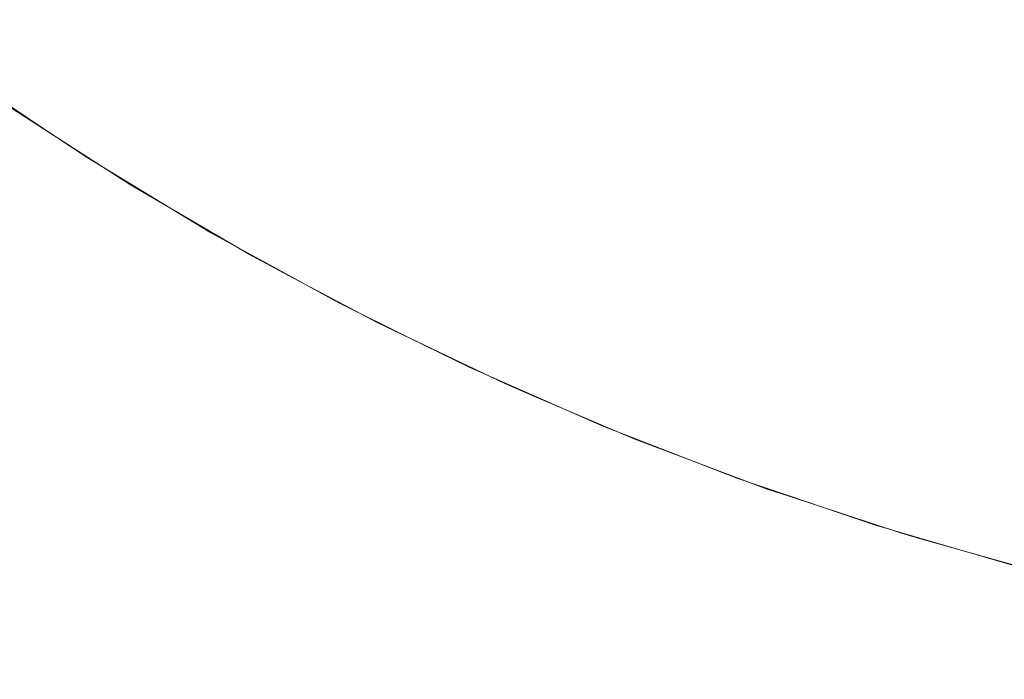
# Model space of a CAD drawing. Header units: centimetres. Extents: x -25.9 to 27.4, y -25.9 to -24.1.
# Tile 71 of 200: x -7.9401 to -7.881, y -25.56 to -25.5204. Entities that reach past the tile are written whole.
import ezdxf

# ---------------------------------------------------------------- set-up
doc = ezdxf.new("R2010")
doc.units = ezdxf.units.CM
doc.header["$LTSCALE"] = 2.54
doc.layers.add('Lucido design-1', color=7, linetype='Continuous')

# ---------------------------------------------------------------- blocks, each defined once
blk = doc.blocks.new('Gruppo-4-1')
at = {"color": 7, "linetype": 'Continuous', "lineweight": 9}
blk.add_3dface([(-25.828561, -24.16, 708.420708), (-25.828561, -25.76, 708.420708), (27.271439, -25.76, 708.420708), (27.271439, -24.16, 708.420708)], dxfattribs=at)
for points, invisible_edges in [([(-7.921518, -25.521005, 707.971885), (-7.928452, -25.516797, 707.971885), (-7.927278, -25.514955, 707.975386), (-7.920425, -25.519113, 707.975386)], 15), ([(-7.912322, -25.520903, 707.978797), (-7.919261, -25.517096, 707.978797), (-7.918025, -25.514956, 707.982112), (-7.911181, -25.518711, 707.982112)], 15), ([(-7.93149, -25.521566, 707.960902), (-7.93844, -25.516922, 707.960902), (-7.937446, -25.515504, 707.964636), (-7.93056, -25.520105, 707.964636)], 15), ([(-7.886948, -25.520416, 707.991419), (-7.89389, -25.517716, 707.991419), (-7.892918, -25.515372, 707.993869), (-7.88608, -25.518031, 707.993869)], 15), ([(-7.90418, -25.522164, 707.982112), (-7.911181, -25.518711, 707.982112), (-7.909977, -25.516398, 707.985324), (-7.903078, -25.519801, 707.985324)], 15), ([(-7.932337, -25.522894, 707.957103), (-7.939343, -25.518213, 707.957103), (-7.93844, -25.516922, 707.960902), (-7.93149, -25.521566, 707.960902)], 15), ([(-7.922536, -25.522769, 707.968299), (-7.929547, -25.518515, 707.968299), (-7.928452, -25.516797, 707.971885), (-7.921518, -25.521005, 707.971885)], 15), ([(-7.913398, -25.522969, 707.975386), (-7.920425, -25.519113, 707.975386), (-7.919261, -25.517096, 707.978797), (-7.912322, -25.520903, 707.978797)], 15), ([(-7.896036, -25.522899, 707.985324), (-7.903078, -25.519801, 707.985324), (-7.901919, -25.517317, 707.988429), (-7.894988, -25.520367, 707.988429)], 15), ([(-7.933098, -25.524089, 707.953245), (-7.940156, -25.519373, 707.953245), (-7.939343, -25.518213, 707.957103), (-7.932337, -25.522894, 707.957103)], 15), ([(-7.887929, -25.523112, 707.988429), (-7.894988, -25.520367, 707.988429), (-7.89389, -25.517716, 707.991419), (-7.886948, -25.520416, 707.991419)], 15), ([(-7.879895, -25.52281, 707.991419), (-7.886948, -25.520416, 707.991419), (-7.88608, -25.518031, 707.993869), (-7.879132, -25.520389, 707.993869)], 15), ([(-7.923479, -25.524402, 707.964636), (-7.93056, -25.520105, 707.964636), (-7.929547, -25.518515, 707.968299), (-7.922536, -25.522769, 707.968299)], 15), ([(-7.905224, -25.524403, 707.978797), (-7.912322, -25.520903, 707.978797), (-7.911181, -25.518711, 707.982112), (-7.90418, -25.522164, 707.982112)], 15), ([(-7.933772, -25.525148, 707.949337), (-7.940876, -25.520402, 707.949337), (-7.940156, -25.519373, 707.953245), (-7.933098, -25.524089, 707.953245)], 15), ([(-7.914406, -25.524907, 707.971885), (-7.921518, -25.521005, 707.971885), (-7.920425, -25.519113, 707.975386), (-7.913398, -25.522969, 707.975386)], 15), ([(-7.897034, -25.525308, 707.982112), (-7.90418, -25.522164, 707.982112), (-7.903078, -25.519801, 707.985324), (-7.896036, -25.522899, 707.985324)], 15), ([(-7.93436, -25.526071, 707.945383), (-7.941503, -25.521298, 707.945383), (-7.940876, -25.520402, 707.949337), (-7.933772, -25.525148, 707.949337)], 15), ([(-7.924345, -25.525902, 707.960902), (-7.93149, -25.521566, 707.960902), (-7.93056, -25.520105, 707.964636), (-7.923479, -25.524402, 707.964636)], 15), ([(-7.888867, -25.525687, 707.985324), (-7.896036, -25.522899, 707.985324), (-7.894988, -25.520367, 707.988429), (-7.887929, -25.523112, 707.988429)], 15), ([(-7.880758, -25.525546, 707.988429), (-7.887929, -25.523112, 707.988429), (-7.886948, -25.520416, 707.991419), (-7.879895, -25.52281, 707.991419)], 15), ([(-7.915347, -25.526713, 707.968299), (-7.922536, -25.522769, 707.968299), (-7.921518, -25.521005, 707.971885), (-7.914406, -25.524907, 707.971885)], 15), ([(-7.906208, -25.526514, 707.975386), (-7.913398, -25.522969, 707.975386), (-7.912322, -25.520903, 707.978797), (-7.905224, -25.524403, 707.978797)], 15), ([(-7.93486, -25.526855, 707.941392), (-7.942036, -25.522059, 707.941392), (-7.941503, -25.521298, 707.945383), (-7.93436, -25.526071, 707.945383)], 15), ([(-7.925132, -25.527266, 707.957103), (-7.932337, -25.522894, 707.957103), (-7.93149, -25.521566, 707.960902), (-7.924345, -25.525902, 707.960902)], 15), ([(-7.93527, -25.5275, 707.937369), (-7.942475, -25.522686, 707.937369), (-7.942036, -25.522059, 707.941392), (-7.93486, -25.526855, 707.941392)], 15), ([(-7.89798, -25.52759, 707.978797), (-7.905224, -25.524403, 707.978797), (-7.90418, -25.522164, 707.982112), (-7.897034, -25.525308, 707.982112)], 15), ([(-7.935592, -25.528005, 707.933322), (-7.942819, -25.523176, 707.933322), (-7.942475, -25.522686, 707.937369), (-7.93527, -25.5275, 707.937369)], 15), ([(-7.925841, -25.528493, 707.953245), (-7.933098, -25.524089, 707.953245), (-7.932337, -25.522894, 707.957103), (-7.925132, -25.527266, 707.957103)], 15), ([(-7.916218, -25.528386, 707.964636), (-7.923479, -25.524402, 707.964636), (-7.922536, -25.522769, 707.968299), (-7.915347, -25.526713, 707.968299)], 15), ([(-7.889758, -25.528137, 707.982112), (-7.897034, -25.525308, 707.982112), (-7.896036, -25.522899, 707.985324), (-7.888867, -25.525687, 707.985324)], 15), ([(-7.935968, -25.528594, 707.925183), (-7.943219, -25.523748, 707.925183), (-7.943067, -25.52353, 707.929258), (-7.935825, -25.528369, 707.929258)], 15), ([(-7.935825, -25.528369, 707.929258), (-7.943067, -25.52353, 707.929258), (-7.942819, -25.523176, 707.933322), (-7.935592, -25.528005, 707.933322)], 15), ([(-7.907132, -25.528494, 707.971885), (-7.914406, -25.524907, 707.971885), (-7.913398, -25.522969, 707.975386), (-7.906208, -25.526514, 707.975386)], 15), ([(-7.881582, -25.52816, 707.985324), (-7.888867, -25.525687, 707.985324), (-7.887929, -25.523112, 707.988429), (-7.880758, -25.525546, 707.988429)], 15), ([(-7.938012, -25.527348, 707.920708), (-7.943277, -25.52383, 707.920708), (-7.943276, -25.523829, 707.921253), (-7.936021, -25.528677, 707.921253)], 14), ([(-7.943277, -25.52383, 707.920708), (-7.938012, -25.527348, 707.920708), (-7.940556, -25.525702, 707.720708)], 10), ([(-7.936021, -25.528677, 707.921253), (-7.943276, -25.523829, 707.921253), (-7.943219, -25.523748, 707.925183), (-7.935968, -25.528594, 707.925183)], 15), ([(-7.926469, -25.52958, 707.949337), (-7.933772, -25.525148, 707.949337), (-7.933098, -25.524089, 707.953245), (-7.925841, -25.528493, 707.953245)], 15), ([(-7.917017, -25.529922, 707.960902), (-7.924345, -25.525902, 707.960902), (-7.923479, -25.524402, 707.964636), (-7.916218, -25.528386, 707.964636)], 15), ([(-7.898871, -25.529743, 707.975386), (-7.906208, -25.526514, 707.975386), (-7.905224, -25.524403, 707.978797), (-7.89798, -25.52759, 707.978797)], 15), ([(-7.927015, -25.530527, 707.945383), (-7.93436, -25.526071, 707.945383), (-7.933772, -25.525148, 707.949337), (-7.926469, -25.52958, 707.949337)], 15), ([(-7.907992, -25.53034, 707.968299), (-7.915347, -25.526713, 707.968299), (-7.914406, -25.524907, 707.971885), (-7.907132, -25.528494, 707.971885)], 15), ([(-7.933683, -25.530728, 707.710763), (-7.940834, -25.526113, 707.710763), (-7.940656, -25.525849, 707.714748), (-7.933516, -25.530457, 707.714748)], 15), ([(-7.933516, -25.530457, 707.714748), (-7.940656, -25.525849, 707.714748), (-7.940567, -25.525718, 707.718736), (-7.933433, -25.530322, 707.718736)], 15), ([(-7.940567, -25.525718, 707.718736), (-7.940556, -25.525702, 707.720708), (-7.938011, -25.527345, 707.720708)], 9), ([(-7.938011, -25.527345, 707.720708), (-7.933423, -25.530306, 707.720708), (-7.933433, -25.530322, 707.718736), (-7.940567, -25.525718, 707.718736)], 14), ([(-7.938012, -25.527348, 707.920708), (-7.938011, -25.527345, 707.720708), (-7.940556, -25.525702, 707.720708)], 9), ([(-7.890603, -25.530459, 707.978797), (-7.89798, -25.52759, 707.978797), (-7.897034, -25.525308, 707.982112), (-7.889758, -25.528137, 707.982112)], 15), ([(-7.882366, -25.530647, 707.982112), (-7.889758, -25.528137, 707.982112), (-7.888867, -25.525687, 707.985324), (-7.881582, -25.52816, 707.985324)], 15), ([(-7.874197, -25.530312, 707.985324), (-7.881582, -25.52816, 707.985324), (-7.880758, -25.525546, 707.988429), (-7.873487, -25.527665, 707.988429)], 15), ([(-7.933933, -25.531135, 707.706789), (-7.941102, -25.526508, 707.706789), (-7.940834, -25.526113, 707.710763), (-7.933683, -25.530728, 707.710763)], 15), ([(-7.92748, -25.531332, 707.941392), (-7.93486, -25.526855, 707.941392), (-7.93436, -25.526071, 707.945383), (-7.927015, -25.530527, 707.945383)], 15), ([(-7.917745, -25.531319, 707.957103), (-7.925132, -25.527266, 707.957103), (-7.924345, -25.525902, 707.960902), (-7.917017, -25.529922, 707.960902)], 15), ([(-7.934685, -25.532356, 707.698898), (-7.941904, -25.527696, 707.698898), (-7.941458, -25.527037, 707.702832), (-7.934267, -25.531677, 707.702832)], 15), ([(-7.934267, -25.531677, 707.702832), (-7.941458, -25.527037, 707.702832), (-7.941102, -25.526508, 707.706789), (-7.933933, -25.531135, 707.706789)], 15), ([(-7.927863, -25.531995, 707.937369), (-7.93527, -25.5275, 707.937369), (-7.93486, -25.526855, 707.941392), (-7.92748, -25.531332, 707.941392)], 15), ([(-7.908789, -25.532049, 707.964636), (-7.916218, -25.528386, 707.964636), (-7.915347, -25.526713, 707.968299), (-7.907992, -25.53034, 707.968299)], 15), ([(-7.899707, -25.531761, 707.971885), (-7.907132, -25.528494, 707.971885), (-7.906208, -25.526514, 707.975386), (-7.898871, -25.529743, 707.975386)], 15), ([(-7.938011, -25.527345, 707.720708), (-7.938012, -25.527348, 707.920708), (-7.936021, -25.528678, 707.920708)], 9), ([(-7.936021, -25.528677, 707.921253), (-7.936021, -25.528678, 707.920708), (-7.938012, -25.527348, 707.920708)], 9), ([(-7.933423, -25.530306, 707.720708), (-7.938011, -25.527345, 707.720708), (-7.936021, -25.528678, 707.920708)], 10), ([(-7.928162, -25.532513, 707.933322), (-7.935592, -25.528005, 707.933322), (-7.93527, -25.5275, 707.937369), (-7.927863, -25.531995, 707.937369)], 15), ([(-7.918399, -25.532576, 707.953245), (-7.925841, -25.528493, 707.953245), (-7.925132, -25.527266, 707.957103), (-7.917745, -25.531319, 707.957103)], 15), ([(-7.8914, -25.532648, 707.975386), (-7.898871, -25.529743, 707.975386), (-7.89798, -25.52759, 707.978797), (-7.890603, -25.530459, 707.978797)], 15), ([(-7.935186, -25.533169, 707.694995), (-7.942439, -25.528488, 707.694995), (-7.941904, -25.527696, 707.698898), (-7.934685, -25.532356, 707.698898)], 15), ([(-7.928378, -25.532888, 707.929258), (-7.935825, -25.528369, 707.929258), (-7.935592, -25.528005, 707.933322), (-7.928162, -25.532513, 707.933322)], 15), ([(-7.883109, -25.533003, 707.978797), (-7.890603, -25.530459, 707.978797), (-7.889758, -25.528137, 707.982112), (-7.882366, -25.530647, 707.982112)], 15), ([(-7.874871, -25.532831, 707.982112), (-7.882366, -25.530647, 707.982112), (-7.881582, -25.52816, 707.985324), (-7.874197, -25.530312, 707.985324)], 15), ([(-7.935769, -25.534116, 707.691128), (-7.943062, -25.52941, 707.691128), (-7.942439, -25.528488, 707.694995), (-7.935186, -25.533169, 707.694995)], 15), ([(-7.928561, -25.533204, 707.921253), (-7.936021, -25.528677, 707.921253), (-7.935968, -25.528594, 707.925183), (-7.928511, -25.533118, 707.925183)], 15), ([(-7.931061, -25.531688, 707.920708), (-7.936021, -25.528678, 707.920708), (-7.936021, -25.528677, 707.921253), (-7.928561, -25.533204, 707.921253)], 14), ([(-7.936021, -25.528678, 707.920708), (-7.931061, -25.531688, 707.920708), (-7.933423, -25.530306, 707.720708)], 10), ([(-7.928511, -25.533118, 707.925183), (-7.935968, -25.528594, 707.925183), (-7.935825, -25.528369, 707.929258), (-7.928378, -25.532888, 707.929258)], 15), ([(-7.918979, -25.53369, 707.949337), (-7.926469, -25.52958, 707.949337), (-7.925841, -25.528493, 707.953245), (-7.918399, -25.532576, 707.953245)], 15), ([(-7.909521, -25.533619, 707.960902), (-7.917017, -25.529922, 707.960902), (-7.916218, -25.528386, 707.964636), (-7.908789, -25.532049, 707.964636)], 15), ([(-7.900487, -25.533643, 707.968299), (-7.907992, -25.53034, 707.968299), (-7.907132, -25.528494, 707.971885), (-7.899707, -25.531761, 707.971885)], 15), ([(-7.936434, -25.535197, 707.687305), (-7.943773, -25.530461, 707.687305), (-7.943062, -25.52941, 707.691128), (-7.935769, -25.534116, 707.691128)], 15), ([(-7.919483, -25.53466, 707.945383), (-7.927015, -25.530527, 707.945383), (-7.926469, -25.52958, 707.949337), (-7.918979, -25.53369, 707.949337)], 15), ([(-7.910187, -25.535046, 707.957103), (-7.917745, -25.531319, 707.957103), (-7.917017, -25.529922, 707.960902), (-7.909521, -25.533619, 707.960902)], 15), ([(-7.892147, -25.534701, 707.971885), (-7.899707, -25.531761, 707.971885), (-7.898871, -25.529743, 707.975386), (-7.8914, -25.532648, 707.975386)], 15), ([(-7.937181, -25.536409, 707.683532), (-7.94457, -25.53164, 707.683532), (-7.943773, -25.530461, 707.687305), (-7.936434, -25.535197, 707.687305)], 15), ([(-7.926342, -25.535036, 707.710763), (-7.933683, -25.530728, 707.710763), (-7.933516, -25.530457, 707.714748), (-7.926187, -25.534758, 707.714748)], 15), ([(-7.926187, -25.534758, 707.714748), (-7.933516, -25.530457, 707.714748), (-7.933433, -25.530322, 707.718736), (-7.92611, -25.53462, 707.718736)], 15), ([(-7.933433, -25.530322, 707.718736), (-7.933423, -25.530306, 707.720708), (-7.931063, -25.53169, 707.720708)], 9), ([(-7.931063, -25.53169, 707.720708), (-7.9261, -25.534603, 707.720708), (-7.92611, -25.53462, 707.718736), (-7.933433, -25.530322, 707.718736)], 14), ([(-7.931061, -25.531688, 707.920708), (-7.931063, -25.53169, 707.720708), (-7.933423, -25.530306, 707.720708)], 9), ([(-7.919913, -25.535484, 707.941392), (-7.92748, -25.531332, 707.941392), (-7.927015, -25.530527, 707.945383), (-7.919483, -25.53466, 707.945383)], 15), ([(-7.901208, -25.535385, 707.964636), (-7.908789, -25.532049, 707.964636), (-7.907992, -25.53034, 707.968299), (-7.900487, -25.533643, 707.968299)], 15), ([(-7.883809, -25.535225, 707.975386), (-7.8914, -25.532648, 707.975386), (-7.890603, -25.530459, 707.978797), (-7.883109, -25.533003, 707.978797)], 15), ([(-7.926886, -25.536009, 707.702832), (-7.934267, -25.531677, 707.702832), (-7.933933, -25.531135, 707.706789), (-7.926575, -25.535453, 707.706789)], 15), ([(-7.926575, -25.535453, 707.706789), (-7.933933, -25.531135, 707.706789), (-7.933683, -25.530728, 707.710763), (-7.926342, -25.535036, 707.710763)], 15), ([(-7.875511, -25.535218, 707.978797), (-7.883109, -25.533003, 707.978797), (-7.882366, -25.530647, 707.982112), (-7.874871, -25.532831, 707.982112)], 15), ([(-7.938007, -25.537751, 707.679815), (-7.945453, -25.532946, 707.679815), (-7.94457, -25.53164, 707.683532), (-7.937181, -25.536409, 707.683532)], 15), ([(-7.927274, -25.536704, 707.698898), (-7.934685, -25.532356, 707.698898), (-7.934267, -25.531677, 707.702832), (-7.926886, -25.536009, 707.702832)], 15), ([(-7.931063, -25.53169, 707.720708), (-7.931061, -25.531688, 707.920708), (-7.928561, -25.533205, 707.920708)], 9), ([(-7.928561, -25.533205, 707.920708), (-7.9261, -25.534603, 707.720708), (-7.931063, -25.53169, 707.720708)], 9), ([(-7.928561, -25.533204, 707.921253), (-7.928561, -25.533205, 707.920708), (-7.931061, -25.531688, 707.920708)], 9), ([(-7.920266, -25.536162, 707.937369), (-7.927863, -25.531995, 707.937369), (-7.92748, -25.531332, 707.941392), (-7.919913, -25.535484, 707.941392)], 15), ([(-7.910785, -25.53633, 707.953245), (-7.918399, -25.532576, 707.953245), (-7.917745, -25.531319, 707.957103), (-7.910187, -25.535046, 707.957103)], 15), ([(-7.892844, -25.536615, 707.968299), (-7.900487, -25.533643, 707.968299), (-7.899707, -25.531761, 707.971885), (-7.892147, -25.534701, 707.971885)], 15), ([(-7.92774, -25.537538, 707.694995), (-7.935186, -25.533169, 707.694995), (-7.934685, -25.532356, 707.698898), (-7.927274, -25.536704, 707.698898)], 15), ([(-7.920542, -25.536694, 707.933322), (-7.928162, -25.532513, 707.933322), (-7.927863, -25.531995, 707.937369), (-7.920266, -25.536162, 707.937369)], 15), ([(-7.901871, -25.536985, 707.960902), (-7.909521, -25.533619, 707.960902), (-7.908789, -25.532049, 707.964636), (-7.901208, -25.535385, 707.964636)], 15), ([(-7.938913, -25.539222, 707.67616), (-7.94642, -25.534377, 707.67616), (-7.945453, -25.532946, 707.679815), (-7.938007, -25.537751, 707.679815)], 15), ([(-7.920865, -25.537313, 707.925183), (-7.928511, -25.533118, 707.925183), (-7.928378, -25.532888, 707.929258), (-7.920742, -25.537077, 707.929258)], 15), ([(-7.920742, -25.537077, 707.929258), (-7.928378, -25.532888, 707.929258), (-7.928162, -25.532513, 707.933322), (-7.920542, -25.536694, 707.933322)], 15), ([(-7.911316, -25.537468, 707.949337), (-7.918979, -25.53369, 707.949337), (-7.918399, -25.532576, 707.953245), (-7.910785, -25.53633, 707.953245)], 15), ([(-7.884466, -25.537308, 707.971885), (-7.892147, -25.534701, 707.971885), (-7.8914, -25.532648, 707.975386), (-7.883809, -25.535225, 707.975386)], 15), ([(-7.928283, -25.53851, 707.691128), (-7.935769, -25.534116, 707.691128), (-7.935186, -25.533169, 707.694995), (-7.92774, -25.537538, 707.694995)], 15), ([(-7.92091, -25.537401, 707.921253), (-7.928561, -25.533204, 707.921253), (-7.928511, -25.533118, 707.925183), (-7.920865, -25.537313, 707.925183)], 15), ([(-7.923933, -25.535744, 707.920708), (-7.928561, -25.533205, 707.920708), (-7.928561, -25.533204, 707.921253), (-7.92091, -25.537401, 707.921253)], 14), ([(-7.9261, -25.534603, 707.720708), (-7.928561, -25.533205, 707.920708), (-7.923933, -25.535744, 707.920708)], 9), ([(-7.876114, -25.537468, 707.975386), (-7.883809, -25.535225, 707.975386), (-7.883109, -25.533003, 707.978797), (-7.875511, -25.535218, 707.978797)], 15), ([(-7.928902, -25.539617, 707.687305), (-7.936434, -25.535197, 707.687305), (-7.935769, -25.534116, 707.691128), (-7.928283, -25.53851, 707.691128)], 15), ([(-7.911778, -25.538459, 707.945383), (-7.919483, -25.53466, 707.945383), (-7.918979, -25.53369, 707.949337), (-7.911316, -25.537468, 707.949337)], 15), ([(-7.902474, -25.53844, 707.957103), (-7.910187, -25.535046, 707.957103), (-7.909521, -25.533619, 707.960902), (-7.901871, -25.536985, 707.960902)], 15), ([(-7.893489, -25.538387, 707.964636), (-7.901208, -25.535385, 707.964636), (-7.900487, -25.533643, 707.968299), (-7.892844, -25.536615, 707.968299)], 15), ([(-7.939896, -25.540819, 707.672574), (-7.94747, -25.535931, 707.672574), (-7.94642, -25.534377, 707.67616), (-7.938913, -25.539222, 707.67616)], 15), ([(-7.918825, -25.539028, 707.710763), (-7.926342, -25.535036, 707.710763), (-7.926187, -25.534758, 707.714748), (-7.918682, -25.538744, 707.714748)], 15), ([(-7.918682, -25.538744, 707.714748), (-7.926187, -25.534758, 707.714748), (-7.92611, -25.53462, 707.718736), (-7.918611, -25.538603, 707.718736)], 15), ([(-7.92611, -25.53462, 707.718736), (-7.9261, -25.534603, 707.720708), (-7.923938, -25.535752, 707.720708)], 9), ([(-7.923938, -25.535752, 707.720708), (-7.918602, -25.538585, 707.720708), (-7.918611, -25.538603, 707.718736), (-7.92611, -25.53462, 707.718736)], 14), ([(-7.923933, -25.535744, 707.920708), (-7.923938, -25.535752, 707.720708), (-7.9261, -25.534603, 707.720708)], 9), ([(-7.912171, -25.539302, 707.941392), (-7.919913, -25.535484, 707.941392), (-7.919483, -25.53466, 707.945383), (-7.911778, -25.538459, 707.945383)], 15), ([(-7.885079, -25.539251, 707.968299), (-7.892844, -25.536615, 707.968299), (-7.892147, -25.534701, 707.971885), (-7.884466, -25.537308, 707.971885)], 15), ([(-7.929596, -25.54086, 707.683532), (-7.937181, -25.536409, 707.683532), (-7.936434, -25.535197, 707.687305), (-7.928902, -25.539617, 707.687305)], 15), ([(-7.91904, -25.539454, 707.706789), (-7.926575, -25.535453, 707.706789), (-7.926342, -25.535036, 707.710763), (-7.918825, -25.539028, 707.710763)], 15), ([(-7.903016, -25.539749, 707.953245), (-7.910785, -25.53633, 707.953245), (-7.910187, -25.535046, 707.957103), (-7.902474, -25.53844, 707.957103)], 15), ([(-7.876679, -25.539578, 707.971885), (-7.884466, -25.537308, 707.971885), (-7.883809, -25.535225, 707.975386), (-7.876114, -25.537468, 707.975386)], 15), ([(-7.940956, -25.542541, 707.669064), (-7.948602, -25.537606, 707.669064), (-7.94747, -25.535931, 707.672574), (-7.939896, -25.540819, 707.672574)], 15), ([(-7.919327, -25.540024, 707.702832), (-7.926886, -25.536009, 707.702832), (-7.926575, -25.535453, 707.706789), (-7.91904, -25.539454, 707.706789)], 15), ([(-7.923938, -25.535752, 707.720708), (-7.923933, -25.535744, 707.920708), (-7.920911, -25.537402, 707.920708)], 9), ([(-7.920911, -25.537402, 707.920708), (-7.918602, -25.538585, 707.720708), (-7.923938, -25.535752, 707.720708)], 9), ([(-7.92091, -25.537401, 707.921253), (-7.920911, -25.537402, 707.920708), (-7.923933, -25.535744, 707.920708)], 9), ([(-7.912494, -25.539995, 707.937369), (-7.920266, -25.536162, 707.937369), (-7.919913, -25.535484, 707.941392), (-7.912171, -25.539302, 707.941392)], 15), ([(-7.894081, -25.540014, 707.960902), (-7.901871, -25.536985, 707.960902), (-7.901208, -25.535385, 707.964636), (-7.893489, -25.538387, 707.964636)], 15), ([(-7.930365, -25.542236, 707.679815), (-7.938007, -25.537751, 707.679815), (-7.937181, -25.536409, 707.683532), (-7.929596, -25.54086, 707.683532)], 15), ([(-7.919686, -25.540735, 707.698898), (-7.927274, -25.536704, 707.698898), (-7.926886, -25.536009, 707.702832), (-7.919327, -25.540024, 707.702832)], 15), ([(-7.912748, -25.540538, 707.933322), (-7.920542, -25.536694, 707.933322), (-7.920266, -25.536162, 707.937369), (-7.912494, -25.539995, 707.937369)], 15), ([(-7.903496, -25.540909, 707.949337), (-7.911316, -25.537468, 707.949337), (-7.910785, -25.53633, 707.953245), (-7.903016, -25.539749, 707.953245)], 15), ([(-7.920116, -25.541588, 707.694995), (-7.92774, -25.537538, 707.694995), (-7.927274, -25.536704, 707.698898), (-7.919686, -25.540735, 707.698898)], 15), ([(-7.913043, -25.541171, 707.925183), (-7.920865, -25.537313, 707.925183), (-7.920742, -25.537077, 707.929258), (-7.91293, -25.54093, 707.929258)], 15), ([(-7.91293, -25.54093, 707.929258), (-7.920742, -25.537077, 707.929258), (-7.920542, -25.536694, 707.933322), (-7.912748, -25.540538, 707.933322)], 15), ([(-7.89462, -25.541494, 707.957103), (-7.902474, -25.53844, 707.957103), (-7.901871, -25.536985, 707.960902), (-7.894081, -25.540014, 707.960902)], 15), ([(-7.885646, -25.541049, 707.964636), (-7.893489, -25.538387, 707.964636), (-7.892844, -25.536615, 707.968299), (-7.885079, -25.539251, 707.968299)], 15), ([(-7.920617, -25.542581, 707.691128), (-7.928283, -25.53851, 707.691128), (-7.92774, -25.537538, 707.694995), (-7.920116, -25.541588, 707.694995)], 15), ([(-7.916639, -25.539509, 707.920708), (-7.920911, -25.537402, 707.920708), (-7.92091, -25.537401, 707.921253), (-7.913084, -25.54126, 707.921253)], 14), ([(-7.918602, -25.538585, 707.720708), (-7.920911, -25.537402, 707.920708), (-7.916639, -25.539509, 707.920708)], 9), ([(-7.913084, -25.54126, 707.921253), (-7.92091, -25.537401, 707.921253), (-7.920865, -25.537313, 707.925183), (-7.913043, -25.541171, 707.925183)], 15), ([(-7.903915, -25.541919, 707.945383), (-7.911778, -25.538459, 707.945383), (-7.911316, -25.537468, 707.949337), (-7.903496, -25.540909, 707.949337)], 15), ([(-7.877206, -25.541545, 707.968299), (-7.885079, -25.539251, 707.968299), (-7.884466, -25.537308, 707.971885), (-7.876679, -25.539578, 707.971885)], 15), ([(-7.931207, -25.543744, 707.67616), (-7.938913, -25.539222, 707.67616), (-7.938007, -25.537751, 707.679815), (-7.930365, -25.542236, 707.679815)], 15), ([(-7.921188, -25.543714, 707.687305), (-7.928902, -25.539617, 707.687305), (-7.928283, -25.53851, 707.691128), (-7.920617, -25.542581, 707.691128)], 15), ([(-7.911146, -25.542697, 707.710763), (-7.918825, -25.539028, 707.710763), (-7.918682, -25.538744, 707.714748), (-7.911015, -25.542408, 707.714748)], 15), ([(-7.911015, -25.542408, 707.714748), (-7.918682, -25.538744, 707.714748), (-7.918611, -25.538603, 707.718736), (-7.91095, -25.542263, 707.718736)], 15), ([(-7.918611, -25.538603, 707.718736), (-7.918602, -25.538585, 707.720708), (-7.916645, -25.539521, 707.720708)], 9), ([(-7.916645, -25.539521, 707.720708), (-7.910942, -25.542246, 707.720708), (-7.91095, -25.542263, 707.718736), (-7.918611, -25.538603, 707.718736)], 14), ([(-7.916639, -25.539509, 707.920708), (-7.916645, -25.539521, 707.720708), (-7.918602, -25.538585, 707.720708)], 9), ([(-7.904271, -25.542778, 707.941392), (-7.912171, -25.539302, 707.941392), (-7.911778, -25.538459, 707.945383), (-7.903915, -25.541919, 707.945383)], 15), ([(-7.895104, -25.542825, 707.953245), (-7.903016, -25.539749, 707.953245), (-7.902474, -25.53844, 707.957103), (-7.89462, -25.541494, 707.957103)], 15), ([(-7.886167, -25.542701, 707.960902), (-7.894081, -25.540014, 707.960902), (-7.893489, -25.538387, 707.964636), (-7.885646, -25.541049, 707.964636)], 15), ([(-7.932122, -25.545382, 707.672574), (-7.939896, -25.540819, 707.672574), (-7.938913, -25.539222, 707.67616), (-7.931207, -25.543744, 707.67616)], 15), ([(-7.911605, -25.543714, 707.702832), (-7.919327, -25.540024, 707.702832), (-7.91904, -25.539454, 707.706789), (-7.911343, -25.543133, 707.706789)], 15), ([(-7.911343, -25.543133, 707.706789), (-7.91904, -25.539454, 707.706789), (-7.918825, -25.539028, 707.710763), (-7.911146, -25.542697, 707.710763)], 15), ([(-7.904563, -25.543485, 707.937369), (-7.912494, -25.539995, 707.937369), (-7.912171, -25.539302, 707.941392), (-7.904271, -25.542778, 707.941392)], 15), ([(-7.877694, -25.543367, 707.964636), (-7.885646, -25.541049, 707.964636), (-7.885079, -25.539251, 707.968299), (-7.877206, -25.541545, 707.968299)], 15), ([(-7.921829, -25.544985, 707.683532), (-7.929596, -25.54086, 707.683532), (-7.928902, -25.539617, 707.687305), (-7.921188, -25.543714, 707.687305)], 15), ([(-7.911933, -25.544439, 707.698898), (-7.919686, -25.540735, 707.698898), (-7.919327, -25.540024, 707.702832), (-7.911605, -25.543714, 707.702832)], 15), ([(-7.916645, -25.539521, 707.720708), (-7.916639, -25.539509, 707.920708), (-7.913085, -25.541262, 707.920708)], 9), ([(-7.913085, -25.541262, 707.920708), (-7.910942, -25.542246, 707.720708), (-7.916645, -25.539521, 707.720708)], 9), ([(-7.913084, -25.54126, 707.921253), (-7.913085, -25.541262, 707.920708), (-7.916639, -25.539509, 707.920708)], 9), ([(-7.904792, -25.544038, 707.933322), (-7.912748, -25.540538, 707.933322), (-7.912494, -25.539995, 707.937369), (-7.904563, -25.543485, 707.937369)], 15), ([(-7.895534, -25.544005, 707.949337), (-7.903496, -25.540909, 707.949337), (-7.903016, -25.539749, 707.953245), (-7.895104, -25.542825, 707.953245)], 15), ([(-7.88664, -25.544203, 707.957103), (-7.89462, -25.541494, 707.957103), (-7.894081, -25.540014, 707.960902), (-7.886167, -25.542701, 707.960902)], 15), ([(-7.904958, -25.544438, 707.929258), (-7.91293, -25.54093, 707.929258), (-7.912748, -25.540538, 707.933322), (-7.904792, -25.544038, 707.933322)], 15), ([(-7.933108, -25.547146, 707.669064), (-7.940956, -25.542541, 707.669064), (-7.939896, -25.540819, 707.672574), (-7.932122, -25.545382, 707.672574)], 15), ([(-7.922539, -25.546393, 707.679815), (-7.930365, -25.542236, 707.679815), (-7.929596, -25.54086, 707.683532), (-7.921829, -25.544985, 707.683532)], 15), ([(-7.912327, -25.54531, 707.694995), (-7.920116, -25.541588, 707.694995), (-7.919686, -25.540735, 707.698898), (-7.911933, -25.544439, 707.698898)], 15), ([(-7.90919, -25.542976, 707.920708), (-7.913085, -25.541262, 707.920708), (-7.913084, -25.54126, 707.921253)], 10), ([(-7.910942, -25.542246, 707.720708), (-7.913085, -25.541262, 707.920708), (-7.90919, -25.542976, 707.920708)], 9), ([(-7.905098, -25.544775, 707.921253), (-7.913084, -25.54126, 707.921253), (-7.913043, -25.541171, 707.925183), (-7.90506, -25.544683, 707.925183)], 15), ([(-7.913084, -25.54126, 707.921253), (-7.905098, -25.544775, 707.921253), (-7.905098, -25.544776, 707.920708), (-7.90919, -25.542976, 707.920708)], 11), ([(-7.90506, -25.544683, 707.925183), (-7.913043, -25.541171, 707.925183), (-7.91293, -25.54093, 707.929258), (-7.904958, -25.544438, 707.929258)], 15), ([(-7.895908, -25.545033, 707.945383), (-7.903915, -25.541919, 707.945383), (-7.903496, -25.540909, 707.949337), (-7.895534, -25.544005, 707.949337)], 15), ([(-7.878143, -25.545039, 707.960902), (-7.886167, -25.542701, 707.960902), (-7.885646, -25.541049, 707.964636), (-7.877694, -25.543367, 707.964636)], 15), ([(-7.912785, -25.546323, 707.691128), (-7.920617, -25.542581, 707.691128), (-7.920116, -25.541588, 707.694995), (-7.912327, -25.54531, 707.694995)], 15), ([(-7.887066, -25.545554, 707.953245), (-7.895104, -25.542825, 707.953245), (-7.89462, -25.541494, 707.957103), (-7.88664, -25.544203, 707.957103)], 15), ([(-7.923316, -25.547935, 707.67616), (-7.931207, -25.543744, 707.67616), (-7.930365, -25.542236, 707.679815), (-7.922539, -25.546393, 707.679815)], 15), ([(-7.903318, -25.546038, 707.710763), (-7.911146, -25.542697, 707.710763), (-7.911015, -25.542408, 707.714748), (-7.903199, -25.545743, 707.714748)], 15), ([(-7.903199, -25.545743, 707.714748), (-7.911015, -25.542408, 707.714748), (-7.91095, -25.542263, 707.718736), (-7.90314, -25.545596, 707.718736)], 15), ([(-7.91095, -25.542263, 707.718736), (-7.910942, -25.542246, 707.720708), (-7.909197, -25.54299, 707.720708)], 9), ([(-7.909197, -25.54299, 707.720708), (-7.903133, -25.545578, 707.720708), (-7.90314, -25.545596, 707.718736), (-7.91095, -25.542263, 707.718736)], 14), ([(-7.90919, -25.542976, 707.920708), (-7.909197, -25.54299, 707.720708), (-7.910942, -25.542246, 707.720708)], 9), ([(-7.896226, -25.545907, 707.941392), (-7.904271, -25.542778, 707.941392), (-7.903915, -25.541919, 707.945383), (-7.895908, -25.545033, 707.945383)], 15), ([(-7.934163, -25.549036, 707.665635), (-7.942091, -25.544383, 707.665635), (-7.940956, -25.542541, 707.669064), (-7.933108, -25.547146, 707.669064)], 15), ([(-7.913308, -25.54748, 707.687305), (-7.921188, -25.543714, 707.687305), (-7.920617, -25.542581, 707.691128), (-7.912785, -25.546323, 707.691128)], 15), ([(-7.903496, -25.546481, 707.706789), (-7.911343, -25.543133, 707.706789), (-7.911146, -25.542697, 707.710763), (-7.903318, -25.546038, 707.710763)], 15), ([(-7.909197, -25.54299, 707.720708), (-7.90919, -25.542976, 707.920708), (-7.905098, -25.544776, 707.920708)], 9), ([(-7.905098, -25.544776, 707.920708), (-7.903133, -25.545578, 707.720708), (-7.909197, -25.54299, 707.720708)], 9), ([(-7.896487, -25.546625, 707.937369), (-7.904563, -25.543485, 707.937369), (-7.904271, -25.542778, 707.941392), (-7.896226, -25.545907, 707.941392)], 15), ([(-7.887444, -25.546752, 707.949337), (-7.895534, -25.544005, 707.949337), (-7.895104, -25.542825, 707.953245), (-7.887066, -25.545554, 707.953245)], 15), ([(-7.87855, -25.546561, 707.957103), (-7.88664, -25.544203, 707.957103), (-7.886167, -25.542701, 707.960902), (-7.878143, -25.545039, 707.960902)], 15), ([(-7.903733, -25.547072, 707.702832), (-7.911605, -25.543714, 707.702832), (-7.911343, -25.543133, 707.706789), (-7.903496, -25.546481, 707.706789)], 15), ([(-7.896692, -25.547188, 707.933322), (-7.904792, -25.544038, 707.933322), (-7.904563, -25.543485, 707.937369), (-7.896487, -25.546625, 707.937369)], 15), ([(-7.924161, -25.54961, 707.672574), (-7.932122, -25.545382, 707.672574), (-7.931207, -25.543744, 707.67616), (-7.923316, -25.547935, 707.67616)], 15), ([(-7.913894, -25.548777, 707.683532), (-7.921829, -25.544985, 707.683532), (-7.921188, -25.543714, 707.687305), (-7.913308, -25.54748, 707.687305)], 15), ([(-7.90403, -25.547812, 707.698898), (-7.911933, -25.544439, 707.698898), (-7.911605, -25.543714, 707.702832), (-7.903733, -25.547072, 707.702832)], 15), ([(-7.89684, -25.547594, 707.929258), (-7.904958, -25.544438, 707.929258), (-7.904792, -25.544038, 707.933322), (-7.896692, -25.547188, 707.933322)], 15), ([(-7.887773, -25.547794, 707.945383), (-7.895908, -25.545033, 707.945383), (-7.895534, -25.544005, 707.949337), (-7.887444, -25.546752, 707.949337)], 15), ([(-7.878917, -25.547929, 707.953245), (-7.887066, -25.545554, 707.953245), (-7.88664, -25.544203, 707.957103), (-7.87855, -25.546561, 707.957103)], 15), ([(-7.935287, -25.551047, 707.662293), (-7.943299, -25.546345, 707.662293), (-7.942091, -25.544383, 707.665635), (-7.934163, -25.549036, 707.665635)], 15), ([(-7.904386, -25.548698, 707.694995), (-7.912327, -25.54531, 707.694995), (-7.911933, -25.544439, 707.698898), (-7.90403, -25.547812, 707.698898)], 15), ([(-7.896965, -25.547937, 707.921253), (-7.905098, -25.544775, 707.921253), (-7.90506, -25.544683, 707.925183), (-7.896931, -25.547844, 707.925183)], 15), ([(-7.905098, -25.544775, 707.921253), (-7.896965, -25.547937, 707.921253), (-7.896965, -25.547939, 707.920708), (-7.901599, -25.546137, 707.920708)], 11), ([(-7.901599, -25.546137, 707.920708), (-7.905098, -25.544776, 707.920708), (-7.905098, -25.544775, 707.921253)], 10), ([(-7.903133, -25.545578, 707.720708), (-7.905098, -25.544776, 707.920708), (-7.901599, -25.546137, 707.920708)], 9), ([(-7.896931, -25.547844, 707.925183), (-7.90506, -25.544683, 707.925183), (-7.904958, -25.544438, 707.929258), (-7.89684, -25.547594, 707.929258)], 15), ([(-7.925071, -25.551415, 707.669064), (-7.933108, -25.547146, 707.669064), (-7.932122, -25.545382, 707.672574), (-7.924161, -25.54961, 707.672574)], 15), ([(-7.914543, -25.550213, 707.679815), (-7.922539, -25.546393, 707.679815), (-7.921829, -25.544985, 707.683532), (-7.913894, -25.548777, 707.683532)], 15), ([(-7.904801, -25.54973, 707.691128), (-7.912785, -25.546323, 707.691128), (-7.912327, -25.54531, 707.694995), (-7.904386, -25.548698, 707.694995)], 15), ([(-7.888052, -25.548681, 707.941392), (-7.896226, -25.545907, 707.941392), (-7.895908, -25.545033, 707.945383), (-7.887773, -25.547794, 707.945383)], 15), ([(-7.895355, -25.549043, 707.710763), (-7.903318, -25.546038, 707.710763), (-7.903199, -25.545743, 707.714748), (-7.895249, -25.548743, 707.714748)], 15), ([(-7.895249, -25.548743, 707.714748), (-7.903199, -25.545743, 707.714748), (-7.90314, -25.545596, 707.718736), (-7.895196, -25.548594, 707.718736)], 15), ([(-7.90314, -25.545596, 707.718736), (-7.903133, -25.545578, 707.720708), (-7.901606, -25.546154, 707.720708)], 9), ([(-7.901606, -25.546154, 707.720708), (-7.895189, -25.548575, 707.720708), (-7.895196, -25.548594, 707.718736), (-7.90314, -25.545596, 707.718736)], 14), ([(-7.901599, -25.546137, 707.920708), (-7.901606, -25.546154, 707.720708), (-7.903133, -25.545578, 707.720708)], 9), ([(-7.888282, -25.54941, 707.937369), (-7.896487, -25.546625, 707.937369), (-7.896226, -25.545907, 707.941392), (-7.888052, -25.548681, 707.941392)], 15), ([(-7.879242, -25.549142, 707.949337), (-7.887444, -25.546752, 707.949337), (-7.887066, -25.545554, 707.953245), (-7.878917, -25.547929, 707.953245)], 15), ([(-7.936495, -25.553209, 707.658996), (-7.944597, -25.548455, 707.658996), (-7.943299, -25.546345, 707.662293), (-7.935287, -25.551047, 707.662293)], 15), ([(-7.915255, -25.551787, 707.67616), (-7.923316, -25.547935, 707.67616), (-7.922539, -25.546393, 707.679815), (-7.914543, -25.550213, 707.679815)], 15), ([(-7.905274, -25.550907, 707.687305), (-7.913308, -25.54748, 707.687305), (-7.912785, -25.546323, 707.691128), (-7.904801, -25.54973, 707.691128)], 15), ([(-7.895726, -25.550094, 707.702832), (-7.903733, -25.547072, 707.702832), (-7.903496, -25.546481, 707.706789), (-7.895514, -25.549493, 707.706789)], 15), ([(-7.895514, -25.549493, 707.706789), (-7.903496, -25.546481, 707.706789), (-7.903318, -25.546038, 707.710763), (-7.895355, -25.549043, 707.710763)], 15), ([(-7.901606, -25.546154, 707.720708), (-7.901599, -25.546137, 707.920708), (-7.896965, -25.547939, 707.920708)], 9), ([(-7.896965, -25.547939, 707.920708), (-7.895189, -25.548575, 707.720708), (-7.901606, -25.546154, 707.720708)], 9), ([(-7.926045, -25.553347, 707.665635), (-7.934163, -25.549036, 707.665635), (-7.933108, -25.547146, 707.669064), (-7.925071, -25.551415, 707.669064)], 15), ([(-7.895991, -25.550845, 707.698898), (-7.90403, -25.547812, 707.698898), (-7.903733, -25.547072, 707.702832), (-7.895726, -25.550094, 707.702832)], 15), ([(-7.888462, -25.549982, 707.933322), (-7.896692, -25.547188, 707.933322), (-7.896487, -25.546625, 707.937369), (-7.888282, -25.54941, 707.937369)], 15), ([(-7.879525, -25.550199, 707.945383), (-7.887773, -25.547794, 707.945383), (-7.887444, -25.546752, 707.949337), (-7.879242, -25.549142, 707.949337)], 15), ([(-7.905805, -25.552228, 707.683532), (-7.913894, -25.548777, 707.683532), (-7.913308, -25.54748, 707.687305), (-7.905274, -25.550907, 707.687305)], 15), ([(-7.888672, -25.550648, 707.925183), (-7.896931, -25.547844, 707.925183), (-7.89684, -25.547594, 707.929258), (-7.888592, -25.550394, 707.929258)], 15), ([(-7.888592, -25.550394, 707.929258), (-7.89684, -25.547594, 707.929258), (-7.896692, -25.547188, 707.933322), (-7.888462, -25.549982, 707.933322)], 15), ([(-7.916027, -25.553496, 707.672574), (-7.924161, -25.54961, 707.672574), (-7.923316, -25.547935, 707.67616), (-7.915255, -25.551787, 707.67616)], 15), ([(-7.89631, -25.551746, 707.694995), (-7.904386, -25.548698, 707.694995), (-7.90403, -25.547812, 707.698898), (-7.895991, -25.550845, 707.698898)], 15), ([(-7.888702, -25.550742, 707.921253), (-7.896965, -25.547937, 707.921253), (-7.896931, -25.547844, 707.925183), (-7.888672, -25.550648, 707.925183)], 15), ([(-7.896965, -25.547937, 707.921253), (-7.888702, -25.550742, 707.921253), (-7.888703, -25.550743, 707.920708), (-7.893877, -25.548987, 707.920708)], 11), ([(-7.893877, -25.548987, 707.920708), (-7.896965, -25.547939, 707.920708), (-7.896965, -25.547937, 707.921253)], 10), ([(-7.896965, -25.547939, 707.920708), (-7.893877, -25.548987, 707.920708), (-7.893884, -25.549006, 707.720708), (-7.895189, -25.548575, 707.720708)], 10), ([(-7.879766, -25.551096, 707.941392), (-7.888052, -25.548681, 707.941392), (-7.887773, -25.547794, 707.945383), (-7.879525, -25.550199, 707.945383)], 15), ([(-7.93775, -25.555457, 707.655848), (-7.945947, -25.550647, 707.655848), (-7.944597, -25.548455, 707.658996), (-7.936495, -25.553209, 707.658996)], 15), ([(-7.906393, -25.553691, 707.679815), (-7.914543, -25.550213, 707.679815), (-7.913894, -25.548777, 707.683532), (-7.905805, -25.552228, 707.683532)], 15), ([(-7.89668, -25.552795, 707.691128), (-7.904801, -25.54973, 707.691128), (-7.904386, -25.548698, 707.694995), (-7.89631, -25.551746, 707.694995)], 15), ([(-7.887271, -25.551707, 707.710763), (-7.895355, -25.549043, 707.710763), (-7.895249, -25.548743, 707.714748), (-7.887178, -25.551403, 707.714748)], 15), ([(-7.887178, -25.551403, 707.714748), (-7.895249, -25.548743, 707.714748), (-7.895196, -25.548594, 707.718736), (-7.887132, -25.551252, 707.718736)], 15), ([(-7.895196, -25.548594, 707.718736), (-7.895189, -25.548575, 707.720708), (-7.893884, -25.549006, 707.720708)], 9), ([(-7.893884, -25.549006, 707.720708), (-7.887126, -25.551233, 707.720708), (-7.887132, -25.551252, 707.718736), (-7.895196, -25.548594, 707.718736)], 14), ([(-7.879963, -25.551835, 707.937369), (-7.888282, -25.54941, 707.937369), (-7.888052, -25.548681, 707.941392), (-7.879766, -25.551096, 707.941392)], 15), ([(-7.927082, -25.555404, 707.662293), (-7.935287, -25.551047, 707.662293), (-7.934163, -25.549036, 707.665635), (-7.926045, -25.553347, 707.665635)], 15), ([(-7.887598, -25.552774, 707.702832), (-7.895726, -25.550094, 707.702832), (-7.895514, -25.549493, 707.706789), (-7.887411, -25.552164, 707.706789)], 15), ([(-7.887411, -25.552164, 707.706789), (-7.895514, -25.549493, 707.706789), (-7.895355, -25.549043, 707.710763), (-7.887271, -25.551707, 707.710763)], 15), ([(-7.893884, -25.549006, 707.720708), (-7.893877, -25.548987, 707.920708), (-7.888703, -25.550743, 707.920708)], 9), ([(-7.888703, -25.550743, 707.920708), (-7.887126, -25.551233, 707.720708), (-7.893884, -25.549006, 707.720708)], 9), ([(-7.880119, -25.552414, 707.933322), (-7.888462, -25.549982, 707.933322), (-7.888282, -25.54941, 707.937369), (-7.879963, -25.551835, 707.937369)], 15), ([(-7.91686, -25.555338, 707.669064), (-7.925071, -25.551415, 707.669064), (-7.924161, -25.54961, 707.672574), (-7.916027, -25.553496, 707.672574)], 15), ([(-7.897103, -25.553991, 707.687305), (-7.905274, -25.550907, 707.687305), (-7.904801, -25.54973, 707.691128), (-7.89668, -25.552795, 707.691128)], 15), ([(-7.887831, -25.553535, 707.698898), (-7.895991, -25.550845, 707.698898), (-7.895726, -25.550094, 707.702832), (-7.887598, -25.552774, 707.702832)], 15), ([(-7.88023, -25.552831, 707.929258), (-7.888592, -25.550394, 707.929258), (-7.888462, -25.549982, 707.933322), (-7.880119, -25.552414, 707.933322)], 15), ([(-7.939069, -25.557817, 707.652803), (-7.947365, -25.552949, 707.652803), (-7.945947, -25.550647, 707.655848), (-7.93775, -25.555457, 707.655848)], 15), ([(-7.907037, -25.555294, 707.67616), (-7.915255, -25.551787, 707.67616), (-7.914543, -25.550213, 707.679815), (-7.906393, -25.553691, 707.679815)], 15), ([(-7.880325, -25.553184, 707.921253), (-7.888702, -25.550742, 707.921253), (-7.888672, -25.550648, 707.925183), (-7.880299, -25.553088, 707.925183)], 15), ([(-7.880299, -25.553088, 707.925183), (-7.888672, -25.550648, 707.925183), (-7.888592, -25.550394, 707.929258), (-7.88023, -25.552831, 707.929258)], 15), ([(-7.928197, -25.557616, 707.658996), (-7.936495, -25.553209, 707.658996), (-7.935287, -25.551047, 707.662293), (-7.927082, -25.555404, 707.662293)], 15), ([(-7.897577, -25.555333, 707.683532), (-7.905805, -25.552228, 707.683532), (-7.905274, -25.550907, 707.687305), (-7.897103, -25.553991, 707.687305)], 15), ([(-7.888111, -25.554448, 707.694995), (-7.89631, -25.551746, 707.694995), (-7.895991, -25.550845, 707.698898), (-7.887831, -25.553535, 707.698898)], 15), ([(-7.886039, -25.55152, 707.920708), (-7.888703, -25.550743, 707.920708), (-7.888702, -25.550742, 707.921253)], 10), ([(-7.888703, -25.550743, 707.920708), (-7.886039, -25.55152, 707.920708), (-7.886045, -25.551539, 707.720708), (-7.887126, -25.551233, 707.720708)], 10), ([(-7.888702, -25.550742, 707.921253), (-7.880325, -25.553184, 707.921253), (-7.880325, -25.553185, 707.920708), (-7.886039, -25.55152, 707.920708)], 11), ([(-7.879002, -25.553719, 707.714748), (-7.887178, -25.551403, 707.714748), (-7.887132, -25.551252, 707.718736), (-7.878962, -25.553565, 707.718736)], 15), ([(-7.887132, -25.551252, 707.718736), (-7.887126, -25.551233, 707.720708), (-7.886045, -25.551539, 707.720708)], 9), ([(-7.886045, -25.551539, 707.720708), (-7.878957, -25.553547, 707.720708), (-7.878962, -25.553565, 707.718736), (-7.887132, -25.551252, 707.718736)], 14), ([(-7.917751, -25.55731, 707.665635), (-7.926045, -25.553347, 707.665635), (-7.925071, -25.551415, 707.669064), (-7.91686, -25.555338, 707.669064)], 15), ([(-7.907736, -25.557034, 707.672574), (-7.916027, -25.553496, 707.672574), (-7.915255, -25.551787, 707.67616), (-7.907037, -25.555294, 707.67616)], 15), ([(-7.888436, -25.555512, 707.691128), (-7.89668, -25.552795, 707.691128), (-7.89631, -25.551746, 707.694995), (-7.888111, -25.554448, 707.694995)], 15), ([(-7.879202, -25.554489, 707.706789), (-7.887411, -25.552164, 707.706789), (-7.887271, -25.551707, 707.710763), (-7.879082, -25.554026, 707.710763)], 15), ([(-7.879082, -25.554026, 707.710763), (-7.887271, -25.551707, 707.710763), (-7.887178, -25.551403, 707.714748), (-7.879002, -25.553719, 707.714748)], 15), ([(-7.886045, -25.551539, 707.720708), (-7.886039, -25.55152, 707.920708), (-7.880325, -25.553185, 707.920708)], 9), ([(-7.880325, -25.553185, 707.920708), (-7.878957, -25.553547, 707.720708), (-7.886045, -25.551539, 707.720708)], 9), ([(-7.898102, -25.55682, 707.679815), (-7.906393, -25.553691, 707.679815), (-7.905805, -25.552228, 707.683532), (-7.897577, -25.555333, 707.683532)], 15), ([(-7.879363, -25.555105, 707.702832), (-7.887598, -25.552774, 707.702832), (-7.887411, -25.552164, 707.706789), (-7.879202, -25.554489, 707.706789)], 15), ([(-7.940448, -25.560286, 707.649868), (-7.948847, -25.555357, 707.649868), (-7.947365, -25.552949, 707.652803), (-7.939069, -25.557817, 707.652803)], 15), ([(-7.888808, -25.556725, 707.687305), (-7.897103, -25.553991, 707.687305), (-7.89668, -25.552795, 707.691128), (-7.888436, -25.555512, 707.691128)], 15), ([(-7.879564, -25.555876, 707.698898), (-7.887831, -25.553535, 707.698898), (-7.887598, -25.552774, 707.702832), (-7.879363, -25.555105, 707.702832)], 15), ([(-7.929357, -25.559915, 707.655848), (-7.93775, -25.555457, 707.655848), (-7.936495, -25.553209, 707.658996), (-7.928197, -25.557616, 707.658996)], 15), ([(-7.9187, -25.559409, 707.662293), (-7.927082, -25.555404, 707.662293), (-7.926045, -25.553347, 707.665635), (-7.917751, -25.55731, 707.665635)], 15), ([(-7.90849, -25.55891, 707.669064), (-7.91686, -25.555338, 707.669064), (-7.916027, -25.553496, 707.672574), (-7.907736, -25.557034, 707.672574)], 15), ([(-7.879804, -25.556801, 707.694995), (-7.888111, -25.554448, 707.694995), (-7.887831, -25.553535, 707.698898), (-7.879564, -25.555876, 707.698898)], 15), ([(-7.898678, -25.558448, 707.67616), (-7.907037, -25.555294, 707.67616), (-7.906393, -25.553691, 707.679815), (-7.898102, -25.55682, 707.679815)], 15), ([(-7.889225, -25.558087, 707.683532), (-7.897577, -25.555333, 707.683532), (-7.897103, -25.553991, 707.687305), (-7.888808, -25.556725, 707.687305)], 15), ([(-7.880085, -25.557877, 707.691128), (-7.888436, -25.555512, 707.691128), (-7.888111, -25.554448, 707.694995), (-7.879804, -25.556801, 707.694995)], 15), ([(-7.919721, -25.561667, 707.658996), (-7.928197, -25.557616, 707.658996), (-7.927082, -25.555404, 707.662293), (-7.9187, -25.559409, 707.662293)], 15), ([(-7.909297, -25.560918, 707.665635), (-7.917751, -25.55731, 707.665635), (-7.91686, -25.555338, 707.669064), (-7.90849, -25.55891, 707.669064)], 15), ([(-7.899303, -25.560217, 707.672574), (-7.907736, -25.557034, 707.672574), (-7.907037, -25.555294, 707.67616), (-7.898678, -25.558448, 707.67616)], 15), ([(-7.889686, -25.559594, 707.679815), (-7.898102, -25.55682, 707.679815), (-7.897577, -25.555333, 707.683532), (-7.889225, -25.558087, 707.683532)], 15), ([(-7.930574, -25.562329, 707.652803), (-7.939069, -25.557817, 707.652803), (-7.93775, -25.555457, 707.655848), (-7.929357, -25.559915, 707.655848)], 15), ([(-7.880404, -25.559105, 707.687305), (-7.888808, -25.556725, 707.687305), (-7.888436, -25.555512, 707.691128), (-7.880085, -25.557877, 707.691128)], 15), ([(-7.899976, -25.562123, 707.669064), (-7.90849, -25.55891, 707.669064), (-7.907736, -25.557034, 707.672574), (-7.899303, -25.560217, 707.672574)], 15), ([(-7.890192, -25.561245, 707.67616), (-7.898678, -25.558448, 707.67616), (-7.898102, -25.55682, 707.679815), (-7.889686, -25.559594, 707.679815)], 15), ([(-7.880763, -25.560483, 707.683532), (-7.889225, -25.558087, 707.683532), (-7.888808, -25.556725, 707.687305), (-7.880404, -25.559105, 707.687305)], 15), ([(-7.920781, -25.564013, 707.655848), (-7.929357, -25.559915, 707.655848), (-7.928197, -25.557616, 707.658996), (-7.919721, -25.561667, 707.658996)], 15), ([(-7.910156, -25.563055, 707.662293), (-7.9187, -25.559409, 707.662293), (-7.917751, -25.55731, 707.665635), (-7.909297, -25.560918, 707.665635)], 15), ([(-7.931847, -25.564854, 707.649868), (-7.940448, -25.560286, 707.649868), (-7.939069, -25.557817, 707.652803), (-7.930574, -25.562329, 707.652803)], 15), ([(-7.88116, -25.562008, 707.679815), (-7.889686, -25.559594, 707.679815), (-7.889225, -25.558087, 707.683532), (-7.880763, -25.560483, 707.683532)], 15), ([(-7.900697, -25.564163, 707.665635), (-7.909297, -25.560918, 707.665635), (-7.90849, -25.55891, 707.669064), (-7.899976, -25.562123, 707.669064)], 15), ([(-7.890741, -25.563039, 707.672574), (-7.899303, -25.560217, 707.672574), (-7.898678, -25.558448, 707.67616), (-7.890192, -25.561245, 707.67616)], 15), ([(-7.911079, -25.565354, 707.658996), (-7.919721, -25.561667, 707.658996), (-7.9187, -25.559409, 707.662293), (-7.910156, -25.563055, 707.662293)], 15), ([(-7.921895, -25.566476, 707.652803), (-7.930574, -25.562329, 707.652803), (-7.929357, -25.559915, 707.655848), (-7.920781, -25.564013, 707.655848)], 15), ([(-7.881595, -25.56368, 707.67616), (-7.890192, -25.561245, 707.67616), (-7.889686, -25.559594, 707.679815), (-7.88116, -25.562008, 707.679815)], 15)]:
    blk.add_3dface(points, dxfattribs=dict(at, invisible_edges=invisible_edges))

msp = doc.modelspace()

# ---------------------------------------------------------------- block references
at = {"layer": 'Lucido design-1', "color": 7}
msp.add_blockref('Gruppo-4-1', (0, 0), dxfattribs=at)

doc.saveas('drawing.dxf')
